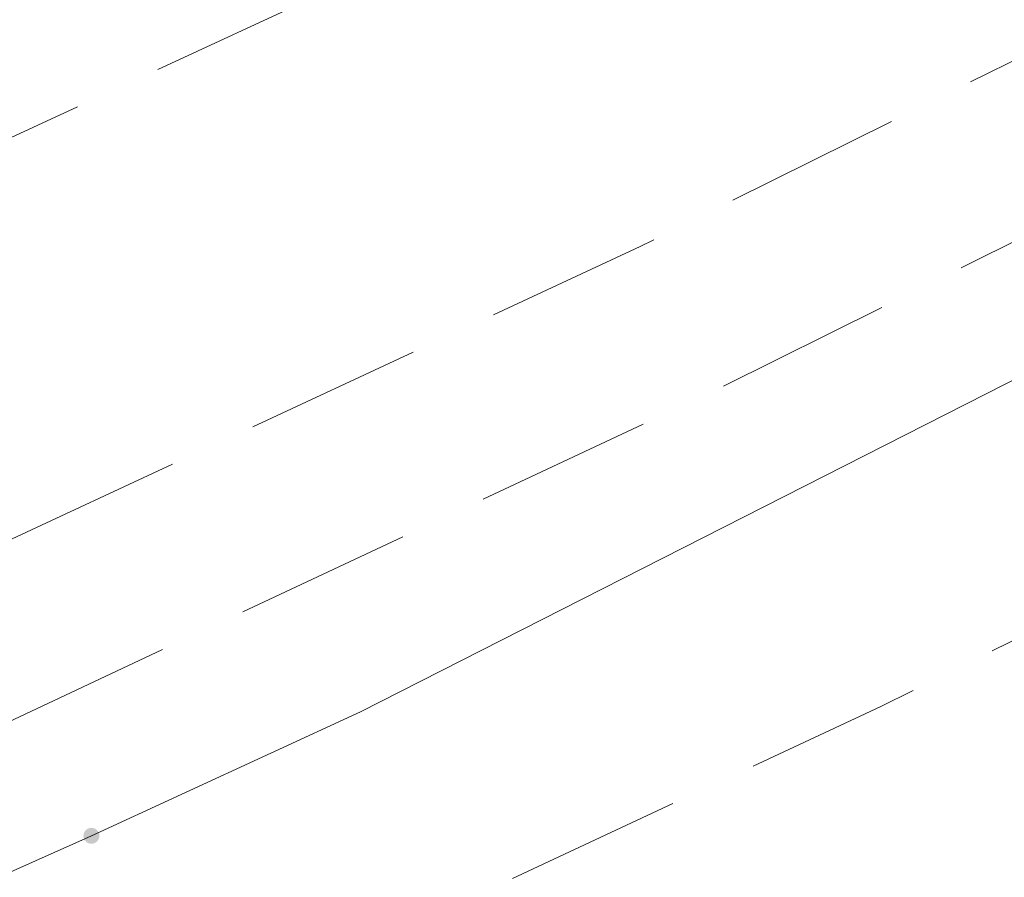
# Model space of a CAD drawing. Header units: metres. Extents: x 8440716 to 8446743, y 5883760 to 5887966.
# Tile 28 of 256: x 8442245.35 to 8442250.92, y 5885679.29 to 5885684.13. Entities that reach past the tile are written whole.
import ezdxf

# ---------------------------------------------------------------- set-up
doc = ezdxf.new("R2010")
doc.units = ezdxf.units.M
doc.header["$MEASUREMENT"] = 0
doc.linetypes.add('1.0_0.5', pattern=[1.5, 1, -0.5])
doc.layers.get('0').update_dxf_attribs({"color": 250, "linetype": 'CONTINUOUS', "lineweight": 5})
for name, color, linetype in [('chodnik', 253, 'CONTINUOUS'), ('przewód telekomunikacyjny podziemny', 253, 'CONTINUOUS'), ('rzędna', 253, 'CONTINUOUS')]:
    doc.layers.add(name, color=color, linetype=linetype)

# ---------------------------------------------------------------- blocks, each defined once
blk = doc.blocks.new('PW01')
at = {"linetype": 'Continuous', "lineweight": 13}
h = blk.add_hatch(color=0, dxfattribs=at)
edge = h.paths.add_edge_path()
edge.add_arc((0, 0), 0.045, 0, 360)

msp = doc.modelspace()

# ---------------------------------------------------------------- linework, layer by layer
at = {"layer": 'chodnik', "color": 253, "linetype": '1.0_0.5', "lineweight": 18, "flags": 128}
for points in [[(8442227.61, 5885673.02), (8442233.09, 5885675.53), (8442236.85, 5885677.26), (8442248.86, 5885682.85), (8442261.11, 5885688.95), (8442270.34, 5885693.7), (8442276.45, 5885696.95), (8442293.62, 5885706.31), (8442303.45, 5885711.71), (8442327.6, 5885725.01), (8442363.58, 5885744.79), (8442368.09, 5885747.26), (8442372.02, 5885749.46), (8442397.76, 5885763.64), (8442430.07, 5885781.43), (8442463.7, 5885799.91), (8442494.8, 5885816.96), (8442526.92, 5885834.71), (8442562.4, 5885854.15), (8442598.17, 5885873.84), (8442624.8, 5885888.46), (8442657.47, 5885906.45), (8442689.67, 5885924.19), (8442721.98, 5885941.97), (8442754.17, 5885959.73), (8442784.37, 5885976.3), (8442819.26, 5885995.45), (8442851.56, 5886013.23), (8442883.81, 5886030.99), (8442916.35, 5886048.87), (8442948.54, 5886066.59), (8442981.18, 5886084.55), (8443014.82, 5886103.01), (8443046.03, 5886120.16), (8443078.59, 5886138.04), (8443110.9, 5886155.85), (8443143.39, 5886173.76), (8443159.31, 5886182.54), (8443160.3, 5886182.95), (8443161.61, 5886183.38), (8443162.98, 5886183.6), (8443164.51, 5886183.65), (8443166.42, 5886183.54), (8443168.06, 5886183.45), (8443169.47, 5886183.69), (8443170.89, 5886184.19), (8443171.98, 5886184.78), (8443172.73, 5886185.26), (8443170.6, 5886186.43), (8443170.05, 5886186.13), (8443169.27, 5886185.79), (8443168.01, 5886185.54), (8443167.07, 5886185.56), (8443165.25, 5886185.7), (8443164.04, 5886185.74), (8443161.85, 5886185.52), (8443160.12, 5886185.08), (8443158.24, 5886184.31), (8443142.4, 5886175.6), (8443109.88, 5886157.66), (8443077.69, 5886139.94), (8443045.06, 5886121.98), (8443013.59, 5886104.73), (8442980.22, 5886086.4), (8442947.47, 5886068.38), (8442915.51, 5886050.79), (8442882.83, 5886032.85), (8442850.52, 5886015.03), (8442818.06, 5885997.17), (8442783.41, 5885978.14), (8442753.19, 5885961.54), (8442720.93, 5885943.74), (8442688.63, 5885925.96), (8442656.38, 5885908.21), (8442623.77, 5885890.25), (8442597.12, 5885875.63), (8442561.4, 5885855.99), (8442525.99, 5885836.53), (8442493.98, 5885818.86), (8442462.78, 5885801.76), (8442428.98, 5885783.14), (8442396.7, 5885765.42), (8442371.04, 5885751.28), (8442367.47, 5885749.33), (8442367.16, 5885749.31), (8442366.9, 5885749.46), (8442366.56, 5885750.02), (8442366.18, 5885750.8), (8442364.41, 5885749.81), (8442364.38, 5885749.25), (8442364.01, 5885748.06), (8442363.55, 5885747.4), (8442362.78, 5885746.73), (8442326.54, 5885726.81), (8442302.36, 5885713.49), (8442292.58, 5885708.1), (8442275.43, 5885698.75), (8442269.39, 5885695.57), (8442260.19, 5885690.78), (8442247.99, 5885684.71), (8442235.85, 5885679.08), (8442232.06, 5885677.37), (8442227.97, 5885675.56), (8442221.94, 5885672.89), (8442216.5, 5885670.61), (8442206.12, 5885666.35), (8442201.41, 5885664.48), (8442190.06, 5885660.16), (8442169.76, 5885652.89), (8442167.35, 5885652.25), (8442161.2, 5885650.61), (8442161.7, 5885648.68), (8442170.42, 5885650.93), (8442190.78, 5885658.22), (8442202.03, 5885662.53), (8442207.06, 5885664.47), (8442217.19, 5885668.66), (8442223.87, 5885671.41)], [(8442398.23, 5885762.83), (8442372.93, 5885748.87), (8442372.02, 5885749.46), (8442368.09, 5885747.26), (8442368.08, 5885746.24), (8442363.93, 5885743.94), (8442328.04, 5885724.2), (8442303.92, 5885710.92), (8442294.03, 5885705.48), (8442276.91, 5885696.15), (8442270.65, 5885692.84), (8442261.52, 5885688.13), (8442249.29, 5885682.04), (8442237.27, 5885676.4), (8442233.82, 5885674.86), (8442227.91, 5885672.18), (8442228.68, 5885670.34), (8442234.79, 5885673.06), (8442238.21, 5885674.64), (8442250.22, 5885680.25), (8442262.44, 5885686.36), (8442271.35, 5885690.96), (8442277.86, 5885694.39), (8442295.07, 5885703.76), (8442305.02, 5885709.25), (8442328.98, 5885722.44), (8442364.79, 5885742.15), (8442399.21, 5885760.98), (8442431.58, 5885778.77), (8442465.05, 5885797.22), (8442495.8, 5885814.05), (8442518.04, 5885826.35), (8442520.13, 5885827.5), (8442528.37, 5885832.06), (8442563.43, 5885851.44), (8442599.47, 5885871.24), (8442625.94, 5885885.78), (8442658.84, 5885903.89), (8442691.97, 5885922.16), (8442723.6, 5885939.55), (8442755.59, 5885957.15), (8442785.67, 5885973.69), (8442820.87, 5885992.99), (8442852.82, 5886010.6), (8442885.15, 5886028.42), (8442917.67, 5886046.28), (8442950.17, 5886064.15), (8442982.52, 5886081.96), (8443016.84, 5886100.81), (8443047.49, 5886117.63), (8443079.73, 5886135.39), (8443112.44, 5886153.39), (8443144.78, 5886171.19), (8443160.82, 5886179.99), (8443162.19, 5886180.5), (8443163.41, 5886180.72), (8443164.97, 5886180.7), (8443166.12, 5886180.47), (8443168.87, 5886179.82), (8443169.49, 5886179.73), (8443170.81, 5886179.74), (8443172.11, 5886180.07), (8443173.41, 5886180.59), (8443175.29, 5886181.7), (8443174.34, 5886182.75), (8443173.14, 5886183.92), (8443171.98, 5886184.78), (8443170.89, 5886184.19), (8443169.47, 5886183.69), (8443168.06, 5886183.45), (8443166.42, 5886183.54), (8443164.51, 5886183.65), (8443162.98, 5886183.6), (8443161.61, 5886183.38), (8443160.3, 5886182.95), (8443159.31, 5886182.54), (8443159.73, 5886181.73), (8443143.87, 5886172.95), (8443111.34, 5886155.04), (8443078.93, 5886137.17), (8443046.49, 5886119.33), (8443015.33, 5886102.26), (8442981.67, 5886083.71), (8442949, 5886065.77), (8442916.82, 5886048.03), (8442884.23, 5886030.14), (8442851.95, 5886012.33), (8442819.79, 5885994.66), (8442784.76, 5885975.43), (8442754.61, 5885958.89), (8442722.39, 5885941.13), (8442691.08, 5885923.91), (8442657.91, 5885905.62), (8442625.13, 5885887.6), (8442598.63, 5885873.01), (8442562.69, 5885853.33), (8442527.37, 5885833.89), (8442495.03, 5885816.03), (8442464.1, 5885799.05), (8442430.54, 5885780.59)]]:
    msp.add_lwpolyline(points, close=True, dxfattribs=at)
at = {"layer": 'przewód telekomunikacyjny podziemny', "color": 30, "linetype": 'Continuous', "lineweight": 18, "flags": 128}
msp.add_lwpolyline([(8442316.79, 5885717.27), (8442288.16, 5885701.78), (8442261.6, 5885687.5), (8442247.28, 5885680.22), (8442245.76, 5885679.52), (8442225.65, 5885670.52), (8442207.54, 5885662.12), (8442184.11, 5885653.73), (8442170.52, 5885649.13), (8442158.02, 5885645.48), (8442150.82, 5885643.71), (8442144.09, 5885641.96), (8442143.49, 5885641.81), (8442142.85, 5885641.61), (8442128.4, 5885637.27), (8442127.92, 5885637.14)], dxfattribs=at)

# ---------------------------------------------------------------- block references
at = {"layer": 'rzędna', "color": 30, "linetype": 'Continuous', "lineweight": 18}
msp.add_blockref('PW01', (8442245.76, 5885679.52), dxfattribs=at)

doc.saveas('drawing.dxf')
